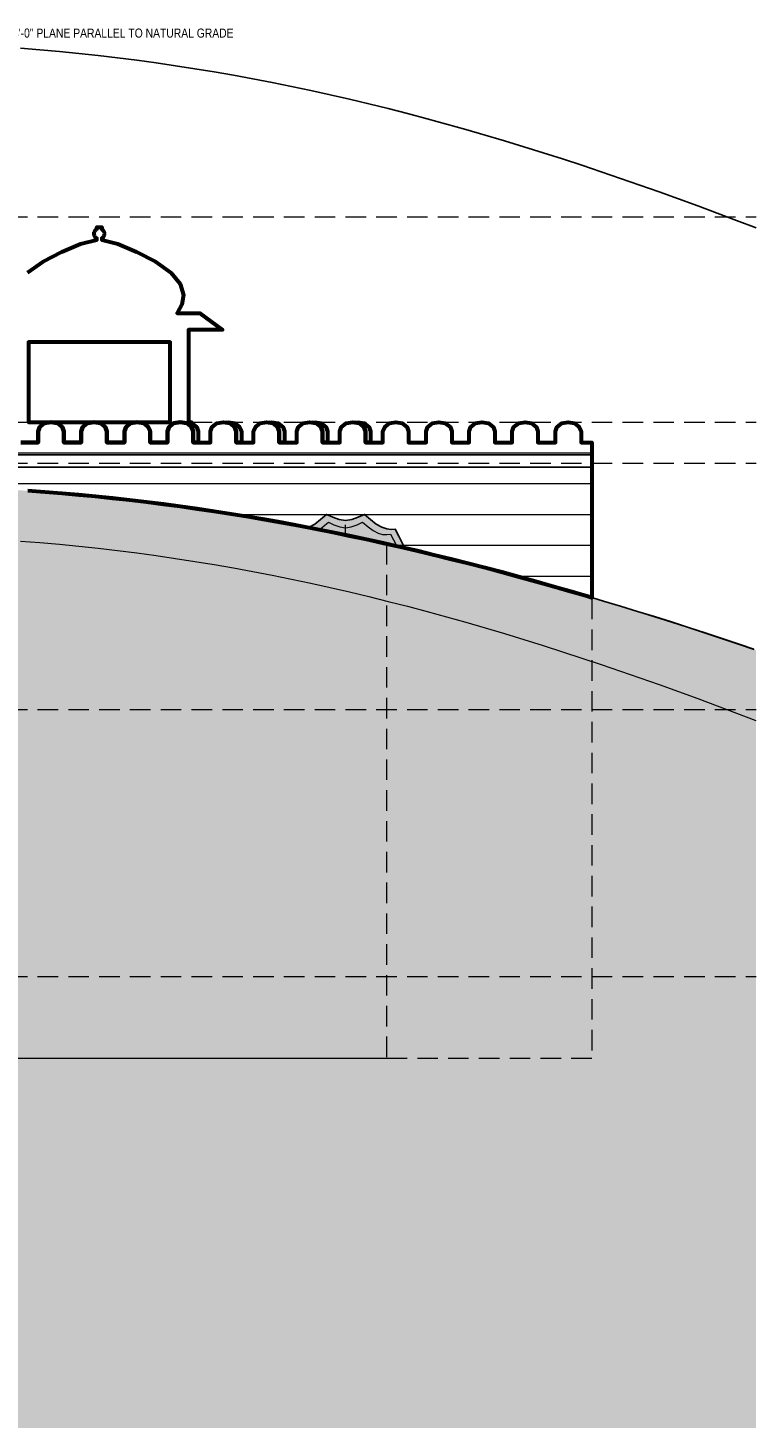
# Model space of a CAD drawing. Header units: inches. Extents: x -103 to 1584, y -3145 to 766.
# Tile 10 of 14: x 1158 to 1584, y -996 to -178. Entities that reach past the tile are written whole.
import ezdxf
from ezdxf.enums import TextEntityAlignment as Align

# ---------------------------------------------------------------- set-up
doc = ezdxf.new("R2010")
doc.units = ezdxf.units.IN
doc.header["$LTSCALE"] = 48
doc.header["$MEASUREMENT"] = 0
doc.linetypes.add('DASHED', pattern=[1.524, 1.27, -0.254])
doc.linetypes.add('HIDDEN', pattern=[0.375, 0.25, -0.125])
for name, color, linetype, lineweight in [('A-ANNO-TEXT', 7, 'CONTINUOUS', 25), ('A-ELEV', 7, 'CONTINUOUS', 25), ('A-ELEV-FINE', 8, 'CONTINUOUS', 13), ('A-ELEV-OTLN', 7, 'CONTINUOUS', 60), ('A-ELEV-PATT', 8, 'CONTINUOUS', 9), ('A-HIDN', 8, 'HIDDEN', 18), ('A-HTPL', 1, 'DASHED', 25), ('C-TOPO-MINR', 8, 'CONTINUOUS', 9)]:
    doc.layers.add(name, color=color, linetype=linetype, lineweight=lineweight)
doc.styles.add('JM', font='IBMPlexSansCondensed-Regular.ttf')

msp = doc.modelspace()

# ---------------------------------------------------------------- hatches: boundary and pattern name
at = {"layer": 'A-ELEV'}
h = msp.add_hatch(color=7, dxfattribs=at)
h.dxf.hatch_style = 1
h.paths.add_polyline_path([(1322.84, -469.5), (1326, -467.66), (1329.36, -465.03), (1332.88, -461.97), (1336.52, -463.57), (1340.24, -464.9), (1344, -465.48), (1347.76, -464.9), (1351.48, -463.57), (1355.12, -461.97), (1358.64, -465.03), (1362, -467.66), (1365.16, -469.5), (1368.09, -470.45), (1370.75, -470.71), (1373.12, -470.69), (1375.18, -474.67), (1376.89, -478.2), (1378.24, -480.94), (1378.6, -481.64), (1376.1, -481.05), (1366.2, -478.81), (1356.3, -476.64), (1346.4, -474.53), (1336.5, -472.5), (1326.6, -470.53), (1322.25, -469.69)])
at = {"layer": 'C-TOPO-MINR'}
h = msp.add_hatch(dxfattribs=at)
h.set_pattern_fill('AR-SAND', scale=12)
h.paths.add_polyline_path([(19.8, -745.56), (29.7, -740.42), (39.6, -735.31), (49.5, -730.25), (59.4, -725.24), (69.3, -720.26), (79.2, -715.33), (89.1, -710.44), (99, -732), (108.9, -732), (118.8, -732), (128.7, -732), (138.6, -732), (148.5, -732), (158.4, -732), (168.3, -732), (178.2, -732), (188.1, -732), (198, -732), (207.9, -732), (217.8, -732), (227.7, -732), (237.6, -732), (247.5, -732), (257.4, -732), (267.3, -732), (272.02, -732), (277.2, -729.39), (287.1, -724.45), (297, -719.54), (306.9, -714.68), (316.8, -709.87), (326.7, -705.1), (336.6, -700.39), (346.5, -695.72), (356.4, -691.09), (366.3, -686.53), (376.2, -682.01), (386.1, -677.54), (396, -673.13), (397.68, -732), (397.5, -725.7), (405.9, -721.35), (406.58, -721), (405.9, -732), (415.8, -572.19), (425.7, -568.7), (435.6, -565.25), (445.5, -561.85), (455.4, -558.49), (465.3, -555.18), (475.2, -551.9), (485.1, -548.67), (495, -545.48), (504.9, -542.34), (514.8, -539.24), (524.7, -536.19), (534.6, -533.18), (544.5, -530.21), (554.4, -527.29), (564.3, -524.41), (574.2, -521.57), (584.1, -518.79), (594, -516.04), (603.9, -513.35), (613.8, -510.69), (623.7, -508.09), (633.6, -505.53), (643.5, -503.02), (653.4, -500.55), (663.3, -498.13), (673.2, -495.75), (683.1, -493.43), (693, -491.15), (702.9, -488.92), (712.8, -486.73), (722.7, -484.6), (732.6, -482.51), (742.5, -480.48), (752.4, -478.49), (762.3, -476.55), (772.2, -474.67), (782.1, -472.83), (792, -471.05), (801.9, -469.32), (811.8, -467.64), (821.7, -466.02), (831.6, -464.45), (841.5, -462.93), (851.4, -461.47), (861.3, -460.07), (871.2, -458.73), (881.1, -457.44), (891, -456.21), (900.9, -455.04), (910.8, -453.94), (920.7, -452.89), (930.6, -451.91), (940.5, -450.98), (950.4, -450.13), (960.3, -449.34), (970.2, -448.61), (980.1, -447.95), (990, -447.36), (999.9, -446.83), (1009.8, -446.38), (1019.7, -445.99), (1029.6, -445.67), (1039.5, -445.43), (1049.4, -445.25), (1059.3, -445.15), (1069.2, -445.12), (1079.1, -445.16), (1089, -445.28), (1098.9, -445.47), (1108.8, -445.74), (1118.7, -446.08), (1128.6, -446.49), (1138.5, -446.98), (1148.4, -447.55), (1158.3, -448.19), (1168.2, -448.9), (1178.1, -449.69), (1188, -450.56), (1197.9, -451.5), (1207.8, -452.52), (1217.7, -453.62), (1227.6, -454.78), (1237.5, -456.03), (1247.4, -457.35), (1257.3, -458.74), (1267.2, -460.21), (1277.1, -461.75), (1287, -463.36), (1296.9, -465.04), (1306.8, -466.8), (1316.7, -468.63), (1326.6, -470.53), (1336.5, -472.5), (1346.4, -474.53), (1356.3, -476.64), (1366.2, -478.81), (1376.1, -481.05), (1386, -483.36), (1395.9, -485.73), (1405.8, -488.16), (1415.7, -490.65), (1425.6, -493.21), (1435.5, -495.83), (1445.4, -498.5), (1455.3, -501.23), (1465.2, -504.02), (1475.1, -506.86), (1485, -509.76), (1494.9, -512.7), (1504.8, -515.7), (1514.7, -518.74), (1524.6, -521.84), (1534.5, -524.97), (1544.4, -528.16), (1554.3, -531.38), (1564.2, -534.65), (1574.1, -537.95), (1584, -541.29), (1584, -996), (0, -996), (0, -755.97), (9.9, -750.75)])

# ---------------------------------------------------------------- linework, layer by layer
at = {"layer": 'A-ELEV'}
for p, q in [((528, -427.2), (1488, -427.2)), ((528, -434.4), (1488, -434.4))]:
    msp.add_line(p, q, dxfattribs=at)
msp.add_lwpolyline([(1322.84, -469.5), (1326, -467.66), (1329.36, -465.03), (1332.88, -461.97), (1336.52, -463.57), (1340.24, -464.9), (1344, -465.48), (1347.76, -464.9), (1351.48, -463.57), (1355.12, -461.97), (1358.64, -465.03), (1362, -467.66), (1365.16, -469.5), (1368.09, -470.45), (1370.75, -470.71), (1373.12, -470.69), (1375.18, -474.67), (1376.89, -478.2), (1378.24, -480.94), (1378.6, -481.64), (1376.1, -481.05), (1366.2, -478.81), (1356.3, -476.64), (1346.4, -474.53), (1336.5, -472.5), (1326.6, -470.53), (1322.25, -469.69)], close=True, dxfattribs=at)
msp.add_lwpolyline([(1488.6, -510.7), (1494.93, -512.59), (1494.93, -512.59), (1504.83, -515.58), (1504.84, -515.58), (1514.74, -518.63), (1514.74, -518.63), (1524.64, -521.72), (1524.64, -521.72), (1534.54, -524.86), (1534.54, -524.86), (1544.44, -528.04), (1544.44, -528.04), (1554.34, -531.27), (1554.34, -531.27), (1564.24, -534.53), (1564.24, -534.53), (1574.14, -537.84), (1574.14, -537.84), (1582.8, -540.76)], dxfattribs=at)
at = {"layer": 'A-ELEV-FINE'}
msp.add_line((1344, -474.04), (1344, -468), dxfattribs=at)
msp.add_lwpolyline([(1330.82, -469.2), (1333.99, -466.54), (1337.26, -468.04), (1340.61, -469.28), (1344, -469.81), (1347.39, -469.28), (1350.74, -468.04), (1354.01, -466.54), (1357.18, -469.2), (1360.2, -471.46), (1363.04, -472.97), (1365.68, -473.67), (1368.08, -473.72), (1370.21, -473.51), (1372.06, -476.88), (1373.6, -479.84), (1374, -480.58), (1366.2, -478.81), (1356.3, -476.64), (1346.4, -474.53), (1336.5, -472.5), (1328.53, -470.91)], close=True, dxfattribs=at)
at = {"layer": 'A-ELEV-OTLN'}
for points in [[(1158.05, -320.64), (1167.17, -314.16), (1178.11, -308.54), (1189.06, -303.79), (1198.56, -301.54), (1198.56, -300.59), (1198.33, -300.45), (1198.1, -300.28), (1197.88, -300.08), (1197.68, -299.86), (1197.51, -299.63), (1197.35, -299.37), (1197.23, -299.11), (1197.13, -298.83), (1197.06, -298.55), (1197.01, -298.25), (1197, -297.96), (1197.01, -297.67), (1197.06, -297.37), (1197.13, -297.09), (1197.23, -296.81), (1197.35, -296.55), (1197.51, -296.29), (1197.68, -296.06), (1197.88, -295.84), (1198.1, -295.64), (1198.33, -295.47), (1198.56, -295.33), (1198.56, -294), (1201.44, -294), (1201.44, -295.33), (1201.67, -295.47), (1201.9, -295.64), (1202.12, -295.84), (1202.32, -296.06), (1202.49, -296.29), (1202.65, -296.55), (1202.77, -296.81), (1202.87, -297.09), (1202.94, -297.37), (1202.99, -297.67), (1203, -297.96), (1202.99, -298.25), (1202.94, -298.55), (1202.87, -298.83), (1202.77, -299.11), (1202.65, -299.37), (1202.49, -299.63), (1202.32, -299.86), (1202.12, -300.08), (1201.9, -300.28), (1201.67, -300.45), (1201.44, -300.59), (1201.44, -301.54), (1210.94, -303.79), (1221.89, -308.54), (1232.83, -314.16), (1241.95, -320.64), (1247.42, -327.12), (1249.25, -333.6), (1248.34, -339.22), (1245.6, -344.4), (1258.8, -344.4), (1272, -354), (1252.2, -354), (1252.2, -408), (1254, -408), (1254, -410.98), (1253.9, -410.7), (1251.15, -408.72), (1247.4, -408), (1243.65, -408.72), (1240.9, -410.7), (1239.9, -413.4), (1239.9, -420), (1229.7, -420), (1229.7, -413.4), (1228.7, -410.7), (1225.95, -408.72), (1222.2, -408), (1241.4, -408), (1241.4, -361.2), (1158.6, -361.2), (1158.6, -408), (1171.8, -408), (1168.05, -408.72), (1165.3, -410.7), (1164.3, -413.4), (1164.3, -420), (1154.1, -420)], [(1154.1, -420), (1164.3, -420), (1164.3, -413.4), (1165.3, -410.7), (1168.05, -408.72), (1171.8, -408), (1175.55, -408.72), (1178.3, -410.7), (1179.3, -413.4), (1179.3, -420), (1189.5, -420), (1189.5, -413.4), (1190.5, -410.7), (1193.25, -408.72), (1197, -408), (1200.75, -408.72), (1203.5, -410.7), (1204.5, -413.4), (1204.5, -420), (1214.7, -420), (1214.7, -413.4), (1215.7, -410.7), (1218.45, -408.72), (1222.2, -408), (1225.95, -408.72), (1228.7, -410.7), (1229.7, -413.4), (1229.7, -420), (1239.9, -420), (1239.9, -413.4), (1240.9, -410.7), (1243.65, -408.72), (1247.4, -408), (1251.15, -408.72), (1253.9, -410.7), (1254.9, -413.4), (1254.9, -420), (1265.1, -420), (1265.1, -413.4), (1266.1, -410.7), (1268.85, -408.72), (1272.6, -408), (1276.35, -408.72), (1279.1, -410.7), (1280.1, -413.4), (1280.1, -420), (1290.3, -420), (1290.3, -413.4), (1291.3, -410.7), (1294.05, -408.72), (1297.8, -408), (1301.55, -408.72), (1304.3, -410.7), (1305.3, -413.4), (1305.3, -420), (1315.5, -420), (1315.5, -413.4), (1316.5, -410.7), (1319.25, -408.72), (1323, -408), (1326.75, -408.72), (1329.5, -410.7), (1330.5, -413.4), (1330.5, -420), (1340.7, -420), (1340.7, -413.4), (1341.7, -410.7), (1344.45, -408.72), (1348.2, -408), (1351.95, -408.72), (1354.7, -410.7), (1355.7, -413.4), (1355.7, -420), (1365.9, -420), (1365.9, -413.4), (1366.9, -410.7), (1369.65, -408.72), (1373.4, -408), (1377.15, -408.72), (1379.9, -410.7), (1380.9, -413.4), (1380.9, -420), (1391.1, -420), (1391.1, -413.4), (1392.1, -410.7), (1394.85, -408.72), (1398.6, -408), (1402.35, -408.72), (1405.1, -410.7), (1406.1, -413.4), (1406.1, -420), (1416.3, -420), (1416.3, -413.4), (1417.3, -410.7), (1420.05, -408.72), (1423.8, -408), (1427.55, -408.72), (1430.3, -410.7), (1431.3, -413.4), (1431.3, -420), (1441.5, -420), (1441.5, -413.4), (1442.5, -410.7), (1445.25, -408.72), (1449, -408), (1452.75, -408.72), (1455.5, -410.7), (1456.5, -413.4), (1456.5, -420), (1466.7, -420), (1466.7, -413.4), (1467.7, -410.7), (1470.45, -408.72), (1474.2, -408), (1477.95, -408.72), (1480.7, -410.7), (1481.7, -413.4), (1481.7, -420), (1488, -420), (1488, -510.65), (1485, -509.76), (1475.1, -506.86), (1465.2, -504.02), (1455.3, -501.23), (1445.4, -498.5), (1435.5, -495.83), (1425.6, -493.21), (1415.7, -490.65), (1405.8, -488.16), (1395.9, -485.73), (1386, -483.36), (1376.1, -481.05), (1366.2, -478.81), (1356.3, -476.64), (1346.4, -474.53), (1336.5, -472.5), (1326.6, -470.53), (1316.7, -468.63), (1306.8, -466.8), (1296.9, -465.04), (1287, -463.36), (1277.1, -461.75), (1267.2, -460.21), (1257.3, -458.74), (1247.4, -457.35), (1237.5, -456.03), (1227.6, -454.78), (1217.7, -453.62), (1207.8, -452.52), (1197.9, -451.5), (1188, -450.56), (1178.1, -449.69), (1168.2, -448.9), (1158.3, -448.19)], [(1158.31, -448.07), (1168.21, -448.78), (1168.21, -448.78), (1178.11, -449.57), (1178.11, -449.57), (1188.01, -450.44), (1188.01, -450.44), (1197.91, -451.38), (1197.91, -451.38), (1207.81, -452.4), (1207.81, -452.4), (1217.71, -453.5), (1217.71, -453.5), (1227.61, -454.67), (1227.61, -454.67), (1237.51, -455.91), (1237.52, -455.91), (1247.42, -457.23), (1247.42, -457.23), (1257.32, -458.62), (1257.32, -458.62), (1267.22, -460.09), (1267.22, -460.09), (1277.12, -461.63), (1277.12, -461.63), (1287.02, -463.24), (1287.02, -463.24), (1296.92, -464.92), (1296.92, -464.93), (1306.82, -466.68), (1306.82, -466.68), (1316.72, -468.51), (1316.72, -468.51), (1326.62, -470.41), (1326.62, -470.41), (1336.52, -472.38), (1336.52, -472.38), (1346.42, -474.42), (1346.42, -474.42), (1356.32, -476.52), (1356.33, -476.52), (1366.23, -478.7), (1366.23, -478.7), (1376.13, -480.94), (1376.13, -480.94), (1386.03, -483.24), (1386.03, -483.24), (1395.93, -485.61), (1395.93, -485.61), (1405.83, -488.04), (1405.83, -488.04), (1415.73, -490.54), (1415.73, -490.54), (1425.63, -493.09), (1425.63, -493.09), (1435.53, -495.71), (1435.53, -495.71), (1445.43, -498.38), (1445.43, -498.38), (1455.33, -501.12), (1455.33, -501.12), (1465.23, -503.9), (1465.23, -503.9), (1475.13, -506.75), (1475.13, -506.75), (1485.03, -509.64), (1485.03, -509.64), (1488.6, -510.7)]]:
    msp.add_lwpolyline(points, dxfattribs=at)
for points in [[(1179.3, -420), (1179.3, -413.4), (1178.3, -410.7), (1175.55, -408.72), (1171.8, -408), (1197, -408), (1193.25, -408.72), (1190.5, -410.7), (1189.5, -413.4), (1189.5, -420)], [(1204.5, -420), (1204.5, -413.4), (1203.5, -410.7), (1200.75, -408.72), (1197, -408), (1222.2, -408), (1218.45, -408.72), (1215.7, -410.7), (1214.7, -413.4), (1214.7, -420)], [(1254.15, -408.72), (1256.9, -410.7), (1257.9, -413.4), (1257.9, -420), (1254.9, -420), (1254.9, -413.4), (1254, -410.98), (1254, -408.69)], [(1275.6, -408), (1279.35, -408.72), (1282.1, -410.7), (1283.1, -413.4), (1283.1, -420), (1280.1, -420), (1280.1, -413.4), (1279.1, -410.7), (1276.35, -408.72), (1274.1, -408.29)], [(1300.8, -408), (1304.55, -408.72), (1307.3, -410.7), (1308.3, -413.4), (1308.3, -420), (1305.3, -420), (1305.3, -413.4), (1304.3, -410.7), (1301.55, -408.72), (1299.3, -408.29)], [(1326, -408), (1329.75, -408.72), (1332.5, -410.7), (1333.5, -413.4), (1333.5, -420), (1330.5, -420), (1330.5, -413.4), (1329.5, -410.7), (1326.75, -408.72), (1324.5, -408.29)], [(1351.2, -408), (1354.95, -408.72), (1357.7, -410.7), (1358.7, -413.4), (1358.7, -420), (1355.7, -420), (1355.7, -413.4), (1354.7, -410.7), (1351.95, -408.72), (1349.7, -408.29)]]:
    msp.add_lwpolyline(points, close=True, dxfattribs=at)
at = {"layer": 'A-ELEV-PATT'}
for p, q in [((528, -426), (1488, -426)), ((528, -444), (1488, -444)), ((1278.66, -462), (1488, -462)), ((1371.45, -480), (1488, -480)), ((1443.55, -498), (1488, -498))]:
    msp.add_line(p, q, dxfattribs=at)
at = {"layer": 'A-HIDN'}
for p, q in [((-24, -288), (1584, -288)), ((-24, -408), (1584, -408)), ((-24, -432), (1584, -432)), ((-24, -576), (1584, -576)), ((-24, -732), (1584, -732))]:
    msp.add_line(p, q, dxfattribs=at)
for points in [[(1158.3, -448.19), (1168.2, -448.9), (1178.1, -449.69), (1188, -450.56), (1197.9, -451.5), (1207.8, -452.52), (1217.7, -453.62), (1227.6, -454.78), (1237.5, -456.03), (1247.4, -457.35), (1257.3, -458.74), (1267.2, -460.21), (1277.1, -461.75), (1287, -463.36), (1296.9, -465.04), (1306.8, -466.8), (1316.7, -468.63), (1326.6, -470.53), (1336.5, -472.5), (1346.4, -474.53), (1356.3, -476.64), (1366.2, -478.81), (1368, -479.22), (1368, -780), (528, -780)], [(1154.06, -477.53), (1165.37, -478.42), (1176.69, -479.43), (1188, -480.53), (1199.31, -481.75), (1210.63, -483.07), (1221.94, -484.5), (1233.26, -486.04), (1244.57, -487.69), (1255.89, -489.44), (1267.2, -491.3), (1278.51, -493.27), (1289.83, -495.35), (1301.14, -497.52), (1312.46, -499.81), (1323.77, -502.2), (1335.09, -504.69), (1346.4, -507.29), (1357.71, -509.99), (1369.03, -512.79), (1380.34, -515.68), (1391.66, -518.68), (1402.97, -521.77), (1414.29, -524.95), (1425.6, -528.23), (1436.91, -531.6), (1448.23, -535.05), (1459.54, -538.59), (1470.86, -542.21), (1482.17, -545.91), (1493.49, -549.68), (1504.8, -553.54), (1516.11, -557.46), (1527.43, -561.46), (1538.74, -565.52), (1550.06, -569.65), (1561.37, -573.84), (1572.69, -578.09), (1584, -582.4)], [(1488, -511.25), (1488, -780), (528, -780), (528, -535.78)]]:
    msp.add_lwpolyline(points, dxfattribs=at)
at = {"layer": 'A-HTPL'}
msp.add_lwpolyline([(1154.06, -189.53), (1165.37, -190.42), (1176.69, -191.43), (1188, -192.53), (1199.31, -193.75), (1210.63, -195.07), (1221.94, -196.5), (1233.26, -198.04), (1244.57, -199.69), (1255.89, -201.44), (1267.2, -203.3), (1278.51, -205.27), (1289.83, -207.35), (1301.14, -209.52), (1312.46, -211.81), (1323.77, -214.2), (1335.09, -216.69), (1346.4, -219.29), (1357.71, -221.99), (1369.03, -224.79), (1380.34, -227.68), (1391.66, -230.68), (1402.97, -233.77), (1414.29, -236.95), (1425.6, -240.23), (1436.91, -243.6), (1448.23, -247.05), (1459.54, -250.59), (1470.86, -254.21), (1482.17, -257.91), (1493.49, -261.68), (1504.8, -265.54), (1516.11, -269.46), (1527.43, -273.46), (1538.74, -277.52), (1550.06, -281.65), (1561.37, -285.84), (1572.69, -290.09), (1584, -294.4)], dxfattribs=at)
at = {"layer": 'C-TOPO-MINR'}
msp.add_lwpolyline([(1158.3, -448.19), (1168.2, -448.9), (1178.1, -449.69), (1188, -450.56), (1197.9, -451.5), (1207.8, -452.52), (1217.7, -453.62), (1227.6, -454.78), (1237.5, -456.03), (1247.4, -457.35), (1257.3, -458.74), (1267.2, -460.21), (1277.1, -461.75), (1287, -463.36), (1296.9, -465.04), (1306.8, -466.8), (1316.7, -468.63), (1326.6, -470.53), (1336.5, -472.5), (1346.4, -474.53), (1356.3, -476.64), (1366.2, -478.81), (1376.1, -481.05), (1386, -483.36), (1395.9, -485.73), (1405.8, -488.16), (1415.7, -490.65), (1425.6, -493.21), (1435.5, -495.83), (1445.4, -498.5), (1455.3, -501.23), (1465.2, -504.02), (1475.1, -506.86), (1485, -509.76), (1494.9, -512.7), (1504.8, -515.7), (1514.7, -518.74), (1524.6, -521.84), (1534.5, -524.97), (1544.4, -528.16), (1554.3, -531.38), (1564.2, -534.65), (1574.1, -537.95), (1582.8, -540.89)], dxfattribs=at)

# ---------------------------------------------------------------- texts
at = {"layer": 'A-ANNO-TEXT', "style": 'JM'}
msp.add_text('MAX. HEIGHT — 24\'-0" PLANE PARALLEL TO NATURAL GRADE', height=5.28, dxfattribs=at).set_placement((1188, -184.85), align=Align.BOTTOM_CENTER)

doc.saveas('drawing.dxf')
